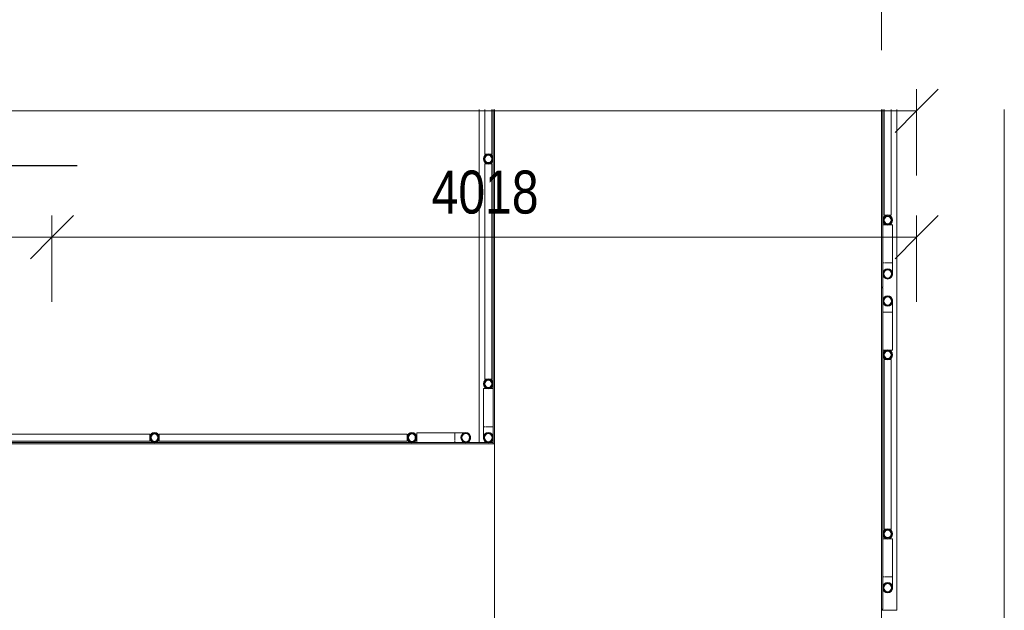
# Model space of a CAD drawing. Header units: millimetres. Extents: x 157133 to 260102, y -21587 to 34582.
# Tile 36 of 65: x 169764 to 174340, y 28990 to 31734. Entities that reach past the tile are written whole.
import ezdxf

# ---------------------------------------------------------------- set-up
doc = ezdxf.new("R2010")
doc.units = ezdxf.units.MM
doc.linetypes.add('Osa', pattern=[2000, 1000, -500, 0, -500])
doc.linetypes.add('Čerchovaná 20mm', pattern=[3000, 2000, -500, 0, -500])
for name, color, linetype, lineweight in [('CA_IMPORTY18', 8, 'Continuous', 9), ('CA_KOTY', 3, 'Continuous', 9), ('CA_KOTY-100', 3, 'Continuous', 9), ('CA_OSY', 5, 'Osa', 9), ('CA_REZY', 1, 'Continuous', 25), ('CA_REZYZNACKY', 1, 'Continuous', 9)]:
    doc.layers.add(name, color=color, linetype=linetype, lineweight=lineweight)
doc.styles.add('Arial_4', font='arial.ttf', dxfattribs={"width": 0.8, "height": 200})
doc.dimstyles.new('HP_Přímá_-_2_mm_Ariel_1-100_1', dxfattribs={"dimscale": 304.8, "dimtxt": 204.05188, "dimasz": 0.656168, "dimexe": 0.328084, "dimexo": 0.0625, "dimgap": 0.164042, "dimtad": 1, "dimdec": 0, "dimzin": 0, "dimdsep": 46, "dimtxsty": 'Arial_4', "dimblk1": 'OBLIQUE', "dimblk2": 'OBLIQUE', "dimsah": 1, "dimcen": 0.09, "dimazin": 0, "dimtfac": 1, "dimtdec": 4, "dimtix": 1, "dimtmove": 0, "dimatfit": 3, "dimfxl": 0.984252, "dimfxlon": 1, "dimtvp": 1, "dimtolj": 1, "dimtzin": 0, "dimarcsym": 2})

# ---------------------------------------------------------------- blocks, each defined once
blk = doc.blocks.new('ocelová kce final - 11542_003_OK-HALA_TaO-2_ET_AciS_2025-05-29_upr_dwg-2597525-PŮDORYS _8_000 _ vestavek V7')
at = {"layer": 'CA_IMPORTY18', "color": 57}
for p, q in [((171900, 31317.6), (171900, 29770)), ((171926, 31317.6), (171926, 31109.4)), ((171958, 31109.4), (171958, 31317.6)), ((171964.2, 29764), (171964.2, 31317.6)), ((171970.2, 29764), (171970.2, 31317.6)), ((173769.8, 31317.6), (173769.8, 30491)), ((173775.8, 31317.6), (173775.8, 30491)), ((173782, 31317.6), (173782, 30825.3)), ((173814, 30825.3), (173814, 31317.6)), ((173840, 31317.6), (173840, 28990)), ((174340, 31317.6), (174340, 27808.2)), ((174340, 27808.2), (174340, 31317.6)), ((171926, 31109.4), (171958, 31109.4)), ((171926, 31064.9), (171926, 30064.5)), ((171926, 31064.9), (171958, 31064.9)), ((171958, 30064.5), (171958, 31064.9)), ((173814, 30825.3), (173782, 30825.3)), ((173775.8, 30780.7), (173775.8, 30604)), ((173775.8, 30780.7), (173798, 30780.7)), ((173798, 30780.7), (173820.2, 30780.7)), ((173820.2, 30604), (173820.2, 30780.7)), ((173775.8, 30604), (173776.1, 30604)), ((173777.2, 30604), (173783.7, 30604)), ((173785.7, 30604), (173798, 30604)), ((173798, 30604), (173810.2, 30604)), ((173809.2, 30604), (173811.1, 30604)), ((173811.2, 30604), (173818.8, 30604)), ((173819.9, 30604), (173820.2, 30604)), ((173769.8, 30491), (173775.8, 30491)), ((173775.8, 30489), (173769.8, 30489)), ((173769.8, 30489), (173769.8, 28995)), ((173770, 30491), (173770, 30489)), ((173775.8, 30489), (173775.8, 28995)), ((173775.8, 30376), (173775.8, 30199.3)), ((173776.1, 30376), (173775.8, 30376)), ((173783.7, 30376), (173777.2, 30376)), ((173783.3, 30376), (173784.9, 30376)), ((173798, 30376), (173785.8, 30376)), ((173810.3, 30376), (173798, 30376)), ((173818.8, 30376), (173811.2, 30376)), ((173820.2, 30376), (173819.9, 30376)), ((173820.2, 30199.3), (173820.2, 30376)), ((173798, 30199.3), (173775.8, 30199.3)), ((173820.2, 30199.3), (173798, 30199.3)), ((173782, 30154.7), (173782, 29367.3)), ((173814, 30154.7), (173782, 30154.7)), ((173814, 29367.3), (173814, 30154.7)), ((171926, 30064.5), (171958, 30064.5)), ((171919.7, 30020), (171919.7, 29843.2)), ((171919.7, 30020), (171942, 30020)), ((171942, 30020), (171964.2, 30020)), ((171964.2, 29843.2), (171964.2, 30020)), ((171919.7, 29843.2), (171920.1, 29843.2)), ((171921.2, 29843.2), (171927.7, 29843.2)), ((171929.7, 29843.2), (171942, 29843.2)), ((171942, 29843.2), (171954.2, 29843.2)), ((171955.1, 29843.2), (171953.2, 29843.2)), ((171955.2, 29843.2), (171962.8, 29843.2)), ((171963.9, 29843.2), (171964.2, 29843.2)), ((170368.3, 29808.2), (169216.4, 29808.2)), ((170368.3, 29808.2), (170368.3, 29776.2)), ((171564.7, 29808.2), (170412.8, 29808.2)), ((170412.8, 29808.2), (170412.8, 29776.2)), ((171564.7, 29808.2), (171564.7, 29776.2)), ((171786, 29814.5), (171609.3, 29814.5)), ((171609.3, 29792.2), (171609.3, 29814.5)), ((171609.3, 29770), (171609.3, 29792.2)), ((171786, 29814.2), (171786, 29814.5)), ((171786, 29805.4), (171786, 29813)), ((171786, 29803.4), (171786, 29805.3)), ((171786, 29792.2), (171786, 29804.5)), ((171786, 29780), (171786, 29792.2)), ((167770, 29770), (171964.2, 29770)), ((167770, 29764), (171964.2, 29764)), ((169216.4, 29776.2), (170368.3, 29776.2)), ((170412.8, 29776.2), (171564.7, 29776.2)), ((171609.3, 29770), (171786, 29770)), ((171786, 29771.5), (171786, 29777.9)), ((171786, 29770), (171786, 29770.3)), ((171964.2, 29764), (171964.2, 29770)), ((171964.2, 29764), (171970.2, 29764)), ((171970, 29764), (171970, 28770)), ((171970, 28770), (171970, 29764)), ((173814, 29367.3), (173782, 29367.3)), ((173775.8, 29322.7), (173775.8, 29146)), ((173775.8, 29322.7), (173798, 29322.7)), ((173798, 29322.7), (173820.2, 29322.7)), ((173820.2, 29146), (173820.2, 29322.7)), ((173775.8, 29146), (173776.1, 29146)), ((173777.2, 29146), (173783.7, 29146)), ((173785.7, 29146), (173798, 29146)), ((173798, 29146), (173810.2, 29146)), ((173809.2, 29146), (173811.1, 29146)), ((173811.2, 29146), (173818.8, 29146)), ((173819.9, 29146), (173820.2, 29146)), ((173769.8, 28995), (173775.8, 28995)), ((173770, 28995), (173770, 28770)), ((173770, 28990), (173840, 28990))]:
    blk.add_line(p, q, dxfattribs=at)
at = {"layer": 'CA_IMPORTY18', "color": 57, "flags": 128}
for points in [[(173775.8, 30553), (173775.8, 30553), (173775.8, 30553.2), (173775.8, 30553.4), (173775.8, 30553.7), (173775.8, 30554), (173775.8, 30554.5), (173775.8, 30555), (173775.8, 30555.6), (173775.8, 30556.3), (173775.8, 30557), (173775.8, 30557.9), (173775.8, 30558.8), (173775.8, 30559.7), (173775.8, 30560.8), (173775.8, 30561.9), (173775.8, 30563.1), (173775.8, 30564.3), (173775.8, 30565.7), (173775.8, 30567), (173775.8, 30568.5), (173775.8, 30570), (173775.8, 30571.5), (173775.8, 30573.1), (173775.8, 30574.8), (173775.8, 30576.4), (173775.8, 30578.2), (173775.8, 30580), (173775.8, 30581.8), (173775.8, 30583.6), (173775.8, 30585.5), (173775.8, 30587.4), (173775.8, 30589.4), (173775.8, 30591.3), (173775.8, 30593.3), (173775.8, 30595.3), (173775.8, 30597.3), (173775.8, 30599.4), (173775.8, 30601.4), (173775.8, 30603.4), (173775.8, 30604)], [(173798, 30572.4), (173797.2, 30572.3), (173796.5, 30572.3), (173795.7, 30572.2), (173794.9, 30572.1), (173794.2, 30572), (173793.4, 30571.8), (173792.7, 30571.6), (173791.9, 30571.4), (173791.2, 30571.1), (173790.5, 30570.8), (173789.8, 30570.5), (173789.1, 30570.2), (173788.4, 30569.8), (173787.7, 30569.4), (173787.1, 30569), (173786.4, 30568.5), (173785.8, 30568), (173785.2, 30567.5), (173784.7, 30567), (173784.1, 30566.5), (173783.6, 30565.9), (173783.1, 30565.3), (173782.6, 30564.7), (173782.1, 30564.1), (173781.7, 30563.5), (173781.3, 30562.8), (173780.9, 30562.1), (173780.6, 30561.4), (173780.3, 30560.7), (173780, 30560), (173779.7, 30559.3), (173779.5, 30558.5), (173779.3, 30557.8), (173779.1, 30557), (173778.9, 30556.3), (173778.8, 30555.5), (173778.7, 30554.8), (173778.7, 30554), (173778.7, 30553.2), (173778.7, 30553)], [(173817.4, 30553), (173817.3, 30553.8), (173817.3, 30554.5), (173817.2, 30555.3), (173817.1, 30556.1), (173817, 30556.8), (173816.8, 30557.6), (173816.6, 30558.3), (173816.4, 30559.1), (173816.1, 30559.8), (173815.8, 30560.5), (173815.5, 30561.2), (173815.2, 30561.9), (173814.8, 30562.6), (173814.4, 30563.3), (173814, 30563.9), (173813.5, 30564.6), (173813, 30565.2), (173812.5, 30565.8), (173812, 30566.3), (173811.5, 30566.9), (173810.9, 30567.4), (173810.3, 30567.9), (173809.7, 30568.4), (173809.1, 30568.9), (173808.5, 30569.3), (173807.8, 30569.7), (173807.1, 30570.1), (173806.4, 30570.4), (173805.7, 30570.7), (173805, 30571), (173804.3, 30571.3), (173803.5, 30571.5), (173802.8, 30571.7), (173802, 30571.9), (173801.3, 30572.1), (173800.5, 30572.2), (173799.8, 30572.3), (173799, 30572.3), (173798.2, 30572.3), (173798, 30572.4)], [(173820.2, 30604), (173820.2, 30602), (173820.2, 30599.9), (173820.2, 30597.9), (173820.2, 30595.9), (173820.2, 30593.9), (173820.2, 30591.9), (173820.2, 30589.9), (173820.2, 30588), (173820.2, 30586), (173820.2, 30584.1), (173820.2, 30582.3), (173820.2, 30580.4), (173820.2, 30578.7), (173820.2, 30576.9), (173820.2, 30575.2), (173820.2, 30573.5), (173820.2, 30571.9), (173820.2, 30570.4), (173820.2, 30568.9), (173820.2, 30567.4), (173820.2, 30566), (173820.2, 30564.7), (173820.2, 30563.4), (173820.2, 30562.2), (173820.2, 30561.1), (173820.2, 30560), (173820.2, 30559), (173820.2, 30558.1), (173820.2, 30557.2), (173820.2, 30556.5), (173820.2, 30555.8), (173820.2, 30555.1), (173820.2, 30554.6), (173820.2, 30554.1), (173820.2, 30553.7), (173820.2, 30553.4), (173820.2, 30553.2), (173820.2, 30553.1), (173820.2, 30553), (173820.2, 30553)], [(173798, 30530.8), (173797.1, 30530.8), (173796.2, 30530.8), (173795.3, 30530.9), (173794.5, 30531), (173793.6, 30531.2), (173792.7, 30531.4), (173791.9, 30531.6), (173791, 30531.9), (173790.2, 30532.2), (173789.3, 30532.5), (173788.5, 30532.9), (173787.7, 30533.3), (173786.9, 30533.7), (173786.2, 30534.1), (173785.4, 30534.6), (173784.7, 30535.2), (173784, 30535.7), (173783.3, 30536.3), (173782.7, 30536.9), (173782, 30537.5), (173781.4, 30538.1), (173780.9, 30538.8), (173780.3, 30539.5), (173779.8, 30540.2), (173779.3, 30541), (173778.8, 30541.7), (173778.4, 30542.5), (173778, 30543.3), (173777.6, 30544.1), (173777.3, 30544.9), (173777, 30545.8), (173776.7, 30546.6), (173776.4, 30547.5), (173776.2, 30548.3), (173776.1, 30549.2), (173775.9, 30550.1), (173775.8, 30551), (173775.8, 30551.9), (173775.8, 30552.8), (173775.8, 30553)], [(173820.2, 30553), (173820.2, 30552.1), (173820.2, 30551.2), (173820.1, 30550.3), (173820, 30549.5), (173819.8, 30548.6), (173819.6, 30547.7), (173819.4, 30546.9), (173819.1, 30546), (173818.8, 30545.2), (173818.5, 30544.3), (173818.1, 30543.5), (173817.7, 30542.7), (173817.3, 30541.9), (173816.9, 30541.2), (173816.4, 30540.4), (173815.8, 30539.7), (173815.3, 30539), (173814.7, 30538.3), (173814.1, 30537.7), (173813.5, 30537), (173812.9, 30536.4), (173812.2, 30535.9), (173811.5, 30535.3), (173810.8, 30534.8), (173810, 30534.3), (173809.3, 30533.8), (173808.5, 30533.4), (173807.7, 30533), (173806.9, 30532.6), (173806.1, 30532.3), (173805.2, 30532), (173804.4, 30531.7), (173803.5, 30531.4), (173802.7, 30531.2), (173801.8, 30531.1), (173800.9, 30530.9), (173800, 30530.8), (173799.1, 30530.8), (173798.2, 30530.8), (173798, 30530.8)], [(173775.8, 30427), (173775.8, 30427.9), (173775.8, 30428.8), (173775.9, 30429.7), (173776, 30430.5), (173776.2, 30431.4), (173776.4, 30432.3), (173776.6, 30433.1), (173776.9, 30434), (173777.2, 30434.8), (173777.5, 30435.7), (173777.9, 30436.5), (173778.3, 30437.3), (173778.7, 30438.1), (173779.1, 30438.8), (173779.6, 30439.6), (173780.2, 30440.3), (173780.7, 30441), (173781.3, 30441.7), (173781.9, 30442.3), (173782.5, 30443), (173783.1, 30443.6), (173783.8, 30444.1), (173784.5, 30444.7), (173785.2, 30445.2), (173786, 30445.7), (173786.7, 30446.2), (173787.5, 30446.6), (173788.3, 30447), (173789.1, 30447.4), (173789.9, 30447.7), (173790.8, 30448), (173791.6, 30448.3), (173792.5, 30448.6), (173793.3, 30448.8), (173794.2, 30448.9), (173795.1, 30449.1), (173796, 30449.2), (173796.9, 30449.2), (173797.8, 30449.2), (173798, 30449.3)], [(173798, 30449.3), (173798.9, 30449.2), (173799.8, 30449.2), (173800.7, 30449.1), (173801.5, 30449), (173802.4, 30448.8), (173803.3, 30448.6), (173804.1, 30448.4), (173805, 30448.1), (173805.8, 30447.8), (173806.7, 30447.5), (173807.5, 30447.1), (173808.3, 30446.7), (173809.1, 30446.3), (173809.8, 30445.9), (173810.6, 30445.4), (173811.3, 30444.8), (173812, 30444.3), (173812.7, 30443.7), (173813.3, 30443.1), (173814, 30442.5), (173814.6, 30441.9), (173815.1, 30441.2), (173815.7, 30440.5), (173816.2, 30439.8), (173816.7, 30439), (173817.2, 30438.3), (173817.6, 30437.5), (173818, 30436.7), (173818.4, 30435.9), (173818.7, 30435.1), (173819, 30434.2), (173819.3, 30433.4), (173819.6, 30432.5), (173819.8, 30431.7), (173819.9, 30430.8), (173820.1, 30429.9), (173820.2, 30429), (173820.2, 30428.1), (173820.2, 30427.2), (173820.2, 30427)], [(173775.8, 30376), (173775.8, 30378), (173775.8, 30380.1), (173775.8, 30382.1), (173775.8, 30384.1), (173775.8, 30386.1), (173775.8, 30388.1), (173775.8, 30390.1), (173775.8, 30392), (173775.8, 30394), (173775.8, 30395.9), (173775.8, 30397.7), (173775.8, 30399.6), (173775.8, 30401.3), (173775.8, 30403.1), (173775.8, 30404.8), (173775.8, 30406.5), (173775.8, 30408.1), (173775.8, 30409.6), (173775.8, 30411.1), (173775.8, 30412.6), (173775.8, 30414), (173775.8, 30415.3), (173775.8, 30416.6), (173775.8, 30417.8), (173775.8, 30418.9), (173775.8, 30420), (173775.8, 30421), (173775.8, 30421.9), (173775.8, 30422.8), (173775.8, 30423.5), (173775.8, 30424.2), (173775.8, 30424.9), (173775.8, 30425.4), (173775.8, 30425.9), (173775.8, 30426.3), (173775.8, 30426.6), (173775.8, 30426.8), (173775.8, 30426.9), (173775.8, 30427), (173775.8, 30427)], [(173778.7, 30427), (173778.7, 30426.2), (173778.7, 30425.5), (173778.8, 30424.7), (173778.9, 30423.9), (173779, 30423.2), (173779.2, 30422.4), (173779.4, 30421.7), (173779.6, 30420.9), (173779.9, 30420.2), (173780.2, 30419.5), (173780.5, 30418.8), (173780.8, 30418.1), (173781.2, 30417.4), (173781.6, 30416.7), (173782, 30416.1), (173782.5, 30415.4), (173783, 30414.8), (173783.5, 30414.2), (173784, 30413.7), (173784.5, 30413.1), (173785.1, 30412.6), (173785.7, 30412.1), (173786.3, 30411.6), (173786.9, 30411.1), (173787.5, 30410.7), (173788.2, 30410.3), (173788.9, 30409.9), (173789.6, 30409.6), (173790.3, 30409.3), (173791, 30409), (173791.7, 30408.7), (173792.5, 30408.5), (173793.2, 30408.3), (173794, 30408.1), (173794.7, 30407.9), (173795.5, 30407.8), (173796.2, 30407.7), (173797, 30407.7), (173797.8, 30407.7), (173798, 30407.7)], [(173798, 30407.7), (173798.8, 30407.7), (173799.5, 30407.7), (173800.3, 30407.8), (173801.1, 30407.9), (173801.8, 30408), (173802.6, 30408.2), (173803.3, 30408.4), (173804.1, 30408.6), (173804.8, 30408.9), (173805.5, 30409.2), (173806.2, 30409.5), (173806.9, 30409.8), (173807.6, 30410.2), (173808.3, 30410.6), (173808.9, 30411), (173809.6, 30411.5), (173810.2, 30412), (173810.8, 30412.5), (173811.3, 30413), (173811.9, 30413.5), (173812.4, 30414.1), (173812.9, 30414.7), (173813.4, 30415.3), (173813.9, 30415.9), (173814.3, 30416.5), (173814.7, 30417.2), (173815.1, 30417.9), (173815.4, 30418.6), (173815.7, 30419.3), (173816, 30420), (173816.3, 30420.7), (173816.5, 30421.5), (173816.7, 30422.2), (173816.9, 30423), (173817.1, 30423.7), (173817.2, 30424.5), (173817.3, 30425.2), (173817.3, 30426), (173817.3, 30426.8), (173817.4, 30427)], [(173820.2, 30427), (173820.2, 30427), (173820.2, 30426.8), (173820.2, 30426.6), (173820.2, 30426.3), (173820.2, 30426), (173820.2, 30425.5), (173820.2, 30425), (173820.2, 30424.4), (173820.2, 30423.7), (173820.2, 30423), (173820.2, 30422.1), (173820.2, 30421.2), (173820.2, 30420.3), (173820.2, 30419.2), (173820.2, 30418.1), (173820.2, 30416.9), (173820.2, 30415.7), (173820.2, 30414.3), (173820.2, 30413), (173820.2, 30411.5), (173820.2, 30410), (173820.2, 30408.5), (173820.2, 30406.9), (173820.2, 30405.2), (173820.2, 30403.6), (173820.2, 30401.8), (173820.2, 30400), (173820.2, 30398.2), (173820.2, 30396.4), (173820.2, 30394.5), (173820.2, 30392.6), (173820.2, 30390.6), (173820.2, 30388.7), (173820.2, 30386.7), (173820.2, 30384.7), (173820.2, 30382.7), (173820.2, 30380.6), (173820.2, 30378.6), (173820.2, 30376.6), (173820.2, 30376)], [(171919.7, 29792.2), (171919.7, 29792.3), (171919.7, 29792.4), (171919.7, 29792.6), (171919.7, 29792.9), (171919.7, 29793.3), (171919.7, 29793.7), (171919.7, 29794.2), (171919.7, 29794.8), (171919.7, 29795.5), (171919.7, 29796.3), (171919.7, 29797.1), (171919.7, 29798), (171919.7, 29799), (171919.7, 29800), (171919.7, 29801.2), (171919.7, 29802.3), (171919.7, 29803.6), (171919.7, 29804.9), (171919.7, 29806.3), (171919.7, 29807.7), (171919.7, 29809.2), (171919.7, 29810.8), (171919.7, 29812.4), (171919.7, 29814), (171919.7, 29815.7), (171919.7, 29817.4), (171919.7, 29819.2), (171919.7, 29821), (171919.7, 29822.9), (171919.7, 29824.8), (171919.7, 29826.7), (171919.7, 29828.6), (171919.7, 29830.6), (171919.7, 29832.6), (171919.7, 29834.6), (171919.7, 29836.6), (171919.7, 29838.6), (171919.7, 29840.7), (171919.7, 29842.7), (171919.7, 29843.2)], [(171964.2, 29843.2), (171964.2, 29841.2), (171964.2, 29839.2), (171964.2, 29837.1), (171964.2, 29835.1), (171964.2, 29833.1), (171964.2, 29831.1), (171964.2, 29829.2), (171964.2, 29827.2), (171964.2, 29825.3), (171964.2, 29823.4), (171964.2, 29821.5), (171964.2, 29819.7), (171964.2, 29817.9), (171964.2, 29816.2), (171964.2, 29814.5), (171964.2, 29812.8), (171964.2, 29811.2), (171964.2, 29809.6), (171964.2, 29808.1), (171964.2, 29806.7), (171964.2, 29805.3), (171964.2, 29803.9), (171964.2, 29802.7), (171964.2, 29801.5), (171964.2, 29800.3), (171964.2, 29799.3), (171964.2, 29798.3), (171964.2, 29797.3), (171964.2, 29796.5), (171964.2, 29795.7), (171964.2, 29795), (171964.2, 29794.4), (171964.2, 29793.8), (171964.2, 29793.4), (171964.2, 29793), (171964.2, 29792.7), (171964.2, 29792.5), (171964.2, 29792.3), (171964.2, 29792.3), (171964.2, 29792.2)], [(171786, 29814.5), (171788, 29814.5), (171790.1, 29814.5), (171792.1, 29814.5), (171794.1, 29814.5), (171796.1, 29814.5), (171798.1, 29814.5), (171800.1, 29814.5), (171802, 29814.5), (171804, 29814.5), (171805.9, 29814.5), (171807.7, 29814.5), (171809.6, 29814.5), (171811.3, 29814.5), (171813.1, 29814.5), (171814.8, 29814.5), (171816.5, 29814.5), (171818.1, 29814.5), (171819.6, 29814.5), (171821.1, 29814.5), (171822.6, 29814.5), (171824, 29814.5), (171825.3, 29814.5), (171826.6, 29814.5), (171827.8, 29814.5), (171828.9, 29814.5), (171830, 29814.5), (171831, 29814.5), (171831.9, 29814.5), (171832.8, 29814.5), (171833.5, 29814.5), (171834.2, 29814.5), (171834.9, 29814.5), (171835.4, 29814.5), (171835.9, 29814.5), (171836.3, 29814.5), (171836.6, 29814.5), (171836.8, 29814.5), (171836.9, 29814.5), (171837, 29814.5), (171837, 29814.5)], [(171837, 29811.6), (171836.2, 29811.6), (171835.5, 29811.5), (171834.7, 29811.5), (171833.9, 29811.4), (171833.2, 29811.2), (171832.4, 29811), (171831.7, 29810.8), (171830.9, 29810.6), (171830.2, 29810.4), (171829.5, 29810.1), (171828.8, 29809.8), (171828.1, 29809.4), (171827.4, 29809), (171826.7, 29808.6), (171826.1, 29808.2), (171825.4, 29807.8), (171824.8, 29807.3), (171824.2, 29806.8), (171823.7, 29806.3), (171823.1, 29805.7), (171822.6, 29805.2), (171822.1, 29804.6), (171821.6, 29804), (171821.1, 29803.3), (171820.7, 29802.7), (171820.3, 29802), (171819.9, 29801.4), (171819.6, 29800.7), (171819.3, 29800), (171819, 29799.3), (171818.7, 29798.5), (171818.5, 29797.8), (171818.3, 29797.1), (171818.1, 29796.3), (171817.9, 29795.5), (171817.8, 29794.8), (171817.7, 29794), (171817.7, 29793.2), (171817.7, 29792.5), (171817.7, 29792.2)], [(171817.7, 29792.2), (171817.7, 29791.5), (171817.7, 29790.7), (171817.8, 29789.9), (171817.9, 29789.2), (171818, 29788.4), (171818.2, 29787.7), (171818.4, 29786.9), (171818.6, 29786.2), (171818.9, 29785.4), (171819.2, 29784.7), (171819.5, 29784), (171819.8, 29783.3), (171820.2, 29782.6), (171820.6, 29782), (171821, 29781.3), (171821.5, 29780.7), (171822, 29780.1), (171822.5, 29779.5), (171823, 29778.9), (171823.5, 29778.4), (171824.1, 29777.8), (171824.7, 29777.3), (171825.3, 29776.9), (171825.9, 29776.4), (171826.5, 29776), (171827.2, 29775.6), (171827.9, 29775.2), (171828.6, 29774.8), (171829.3, 29774.5), (171830, 29774.2), (171830.7, 29773.9), (171831.5, 29773.7), (171832.2, 29773.5), (171833, 29773.3), (171833.7, 29773.2), (171834.5, 29773.1), (171835.2, 29773), (171836, 29772.9), (171836.8, 29772.9), (171837, 29772.9)], [(171837, 29814.5), (171837.9, 29814.5), (171838.8, 29814.4), (171839.7, 29814.3), (171840.5, 29814.2), (171841.4, 29814.1), (171842.3, 29813.9), (171843.1, 29813.6), (171844, 29813.4), (171844.8, 29813.1), (171845.7, 29812.7), (171846.5, 29812.4), (171847.3, 29812), (171848.1, 29811.6), (171848.8, 29811.1), (171849.6, 29810.6), (171850.3, 29810.1), (171851, 29809.6), (171851.7, 29809), (171852.3, 29808.4), (171853, 29807.8), (171853.6, 29807.1), (171854.1, 29806.4), (171854.7, 29805.7), (171855.2, 29805), (171855.7, 29804.3), (171856.2, 29803.5), (171856.6, 29802.7), (171857, 29801.9), (171857.4, 29801.1), (171857.7, 29800.3), (171858, 29799.5), (171858.3, 29798.6), (171858.6, 29797.8), (171858.8, 29796.9), (171858.9, 29796), (171859.1, 29795.2), (171859.2, 29794.3), (171859.2, 29793.4), (171859.2, 29792.5), (171859.2, 29792.2)], [(171859.2, 29792.2), (171859.2, 29791.4), (171859.2, 29790.5), (171859.1, 29789.6), (171859, 29788.7), (171858.8, 29787.8), (171858.6, 29787), (171858.4, 29786.1), (171858.1, 29785.3), (171857.8, 29784.4), (171857.5, 29783.6), (171857.1, 29782.8), (171856.7, 29782), (171856.3, 29781.2), (171855.9, 29780.4), (171855.4, 29779.7), (171854.8, 29779), (171854.3, 29778.3), (171853.7, 29777.6), (171853.1, 29776.9), (171852.5, 29776.3), (171851.9, 29775.7), (171851.2, 29775.1), (171850.5, 29774.5), (171849.8, 29774), (171849, 29773.5), (171848.3, 29773.1), (171847.5, 29772.6), (171846.7, 29772.2), (171845.9, 29771.9), (171845.1, 29771.5), (171844.2, 29771.2), (171843.4, 29770.9), (171842.5, 29770.7), (171841.7, 29770.5), (171840.8, 29770.3), (171839.9, 29770.2), (171839, 29770.1), (171838.1, 29770), (171837.2, 29770), (171837, 29770)], [(171942, 29770), (171941.1, 29770), (171940.2, 29770.1), (171939.3, 29770.2), (171938.5, 29770.3), (171937.6, 29770.4), (171936.7, 29770.6), (171935.9, 29770.9), (171935, 29771.1), (171934.2, 29771.4), (171933.3, 29771.8), (171932.5, 29772.1), (171931.7, 29772.5), (171930.9, 29772.9), (171930.2, 29773.4), (171929.4, 29773.9), (171928.7, 29774.4), (171928, 29774.9), (171927.3, 29775.5), (171926.7, 29776.1), (171926, 29776.7), (171925.4, 29777.4), (171924.9, 29778.1), (171924.3, 29778.8), (171923.8, 29779.5), (171923.3, 29780.2), (171922.8, 29781), (171922.4, 29781.8), (171922, 29782.6), (171921.6, 29783.4), (171921.3, 29784.2), (171921, 29785), (171920.7, 29785.9), (171920.4, 29786.7), (171920.2, 29787.6), (171920.1, 29788.5), (171919.9, 29789.3), (171919.8, 29790.2), (171919.8, 29791.1), (171919.8, 29792), (171919.7, 29792.2)], [(171942, 29811.6), (171941.2, 29811.6), (171940.5, 29811.5), (171939.7, 29811.5), (171938.9, 29811.4), (171938.2, 29811.2), (171937.4, 29811), (171936.7, 29810.8), (171935.9, 29810.6), (171935.2, 29810.4), (171934.5, 29810.1), (171933.8, 29809.8), (171933.1, 29809.4), (171932.4, 29809), (171931.7, 29808.6), (171931.1, 29808.2), (171930.4, 29807.8), (171929.8, 29807.3), (171929.2, 29806.8), (171928.7, 29806.3), (171928.1, 29805.7), (171927.6, 29805.2), (171927.1, 29804.6), (171926.6, 29804), (171926.1, 29803.3), (171925.7, 29802.7), (171925.3, 29802), (171924.9, 29801.4), (171924.6, 29800.7), (171924.3, 29800), (171924, 29799.3), (171923.7, 29798.5), (171923.5, 29797.8), (171923.3, 29797.1), (171923.1, 29796.3), (171922.9, 29795.5), (171922.8, 29794.8), (171922.7, 29794), (171922.7, 29793.2), (171922.7, 29792.5), (171922.7, 29792.2)], [(171961.4, 29792.2), (171961.3, 29793), (171961.3, 29793.8), (171961.2, 29794.6), (171961.1, 29795.3), (171961, 29796.1), (171960.8, 29796.8), (171960.6, 29797.6), (171960.4, 29798.3), (171960.1, 29799.1), (171959.8, 29799.8), (171959.5, 29800.5), (171959.2, 29801.2), (171958.8, 29801.9), (171958.4, 29802.5), (171958, 29803.2), (171957.5, 29803.8), (171957, 29804.4), (171956.5, 29805), (171956, 29805.6), (171955.5, 29806.1), (171954.9, 29806.7), (171954.3, 29807.2), (171953.7, 29807.6), (171953.1, 29808.1), (171952.5, 29808.5), (171951.8, 29808.9), (171951.1, 29809.3), (171950.4, 29809.7), (171949.7, 29810), (171949, 29810.3), (171948.3, 29810.6), (171947.5, 29810.8), (171946.8, 29811), (171946, 29811.2), (171945.3, 29811.3), (171944.5, 29811.4), (171943.8, 29811.5), (171943, 29811.6), (171942.2, 29811.6), (171942, 29811.6)], [(171964.2, 29792.2), (171964.2, 29791.4), (171964.2, 29790.5), (171964.1, 29789.6), (171964, 29788.7), (171963.8, 29787.8), (171963.6, 29787), (171963.4, 29786.1), (171963.1, 29785.3), (171962.8, 29784.4), (171962.5, 29783.6), (171962.1, 29782.8), (171961.7, 29782), (171961.3, 29781.2), (171960.9, 29780.4), (171960.4, 29779.7), (171959.8, 29779), (171959.3, 29778.3), (171958.7, 29777.6), (171958.1, 29776.9), (171957.5, 29776.3), (171956.9, 29775.7), (171956.2, 29775.1), (171955.5, 29774.5), (171954.8, 29774), (171954, 29773.5), (171953.3, 29773.1), (171952.5, 29772.6), (171951.7, 29772.2), (171950.9, 29771.9), (171950.1, 29771.5), (171949.2, 29771.2), (171948.4, 29770.9), (171947.5, 29770.7), (171946.7, 29770.5), (171945.8, 29770.3), (171944.9, 29770.2), (171944, 29770.1), (171943.1, 29770), (171942.2, 29770), (171942, 29770)], [(171837, 29770), (171837, 29770), (171836.8, 29770), (171836.6, 29770), (171836.3, 29770), (171836, 29770), (171835.5, 29770), (171835, 29770), (171834.4, 29770), (171833.7, 29770), (171833, 29770), (171832.1, 29770), (171831.2, 29770), (171830.3, 29770), (171829.2, 29770), (171828.1, 29770), (171826.9, 29770), (171825.7, 29770), (171824.3, 29770), (171823, 29770), (171821.5, 29770), (171820, 29770), (171818.5, 29770), (171816.9, 29770), (171815.2, 29770), (171813.6, 29770), (171811.8, 29770), (171810, 29770), (171808.2, 29770), (171806.4, 29770), (171804.5, 29770), (171802.6, 29770), (171800.6, 29770), (171798.7, 29770), (171796.7, 29770), (171794.7, 29770), (171792.7, 29770), (171790.6, 29770), (171788.6, 29770), (171786.6, 29770), (171786, 29770)], [(173775.8, 29095), (173775.8, 29095), (173775.8, 29095.2), (173775.8, 29095.4), (173775.8, 29095.7), (173775.8, 29096), (173775.8, 29096.5), (173775.8, 29097), (173775.8, 29097.6), (173775.8, 29098.3), (173775.8, 29099), (173775.8, 29099.9), (173775.8, 29100.8), (173775.8, 29101.7), (173775.8, 29102.8), (173775.8, 29103.9), (173775.8, 29105.1), (173775.8, 29106.3), (173775.8, 29107.7), (173775.8, 29109), (173775.8, 29110.5), (173775.8, 29112), (173775.8, 29113.5), (173775.8, 29115.1), (173775.8, 29116.8), (173775.8, 29118.4), (173775.8, 29120.2), (173775.8, 29122), (173775.8, 29123.8), (173775.8, 29125.6), (173775.8, 29127.5), (173775.8, 29129.4), (173775.8, 29131.4), (173775.8, 29133.3), (173775.8, 29135.3), (173775.8, 29137.3), (173775.8, 29139.3), (173775.8, 29141.4), (173775.8, 29143.4), (173775.8, 29145.4), (173775.8, 29146)], [(173798, 29114.4), (173797.2, 29114.3), (173796.5, 29114.3), (173795.7, 29114.2), (173794.9, 29114.1), (173794.2, 29114), (173793.4, 29113.8), (173792.7, 29113.6), (173791.9, 29113.4), (173791.2, 29113.1), (173790.5, 29112.8), (173789.8, 29112.5), (173789.1, 29112.2), (173788.4, 29111.8), (173787.7, 29111.4), (173787.1, 29111), (173786.4, 29110.5), (173785.8, 29110), (173785.2, 29109.5), (173784.7, 29109), (173784.1, 29108.5), (173783.6, 29107.9), (173783.1, 29107.3), (173782.6, 29106.7), (173782.1, 29106.1), (173781.7, 29105.5), (173781.3, 29104.8), (173780.9, 29104.1), (173780.6, 29103.4), (173780.3, 29102.7), (173780, 29102), (173779.7, 29101.3), (173779.5, 29100.5), (173779.3, 29099.8), (173779.1, 29099), (173778.9, 29098.3), (173778.8, 29097.5), (173778.7, 29096.8), (173778.7, 29096), (173778.7, 29095.2), (173778.7, 29095)], [(173817.4, 29095), (173817.3, 29095.8), (173817.3, 29096.5), (173817.2, 29097.3), (173817.1, 29098.1), (173817, 29098.8), (173816.8, 29099.6), (173816.6, 29100.3), (173816.4, 29101.1), (173816.1, 29101.8), (173815.8, 29102.5), (173815.5, 29103.2), (173815.2, 29103.9), (173814.8, 29104.6), (173814.4, 29105.3), (173814, 29105.9), (173813.5, 29106.6), (173813, 29107.2), (173812.5, 29107.8), (173812, 29108.3), (173811.5, 29108.9), (173810.9, 29109.4), (173810.3, 29109.9), (173809.7, 29110.4), (173809.1, 29110.9), (173808.5, 29111.3), (173807.8, 29111.7), (173807.1, 29112.1), (173806.4, 29112.4), (173805.7, 29112.7), (173805, 29113), (173804.3, 29113.3), (173803.5, 29113.5), (173802.8, 29113.7), (173802, 29113.9), (173801.3, 29114.1), (173800.5, 29114.2), (173799.8, 29114.3), (173799, 29114.3), (173798.2, 29114.3), (173798, 29114.4)], [(173820.2, 29146), (173820.2, 29144), (173820.2, 29141.9), (173820.2, 29139.9), (173820.2, 29137.9), (173820.2, 29135.9), (173820.2, 29133.9), (173820.2, 29131.9), (173820.2, 29130), (173820.2, 29128), (173820.2, 29126.1), (173820.2, 29124.3), (173820.2, 29122.4), (173820.2, 29120.7), (173820.2, 29118.9), (173820.2, 29117.2), (173820.2, 29115.5), (173820.2, 29113.9), (173820.2, 29112.4), (173820.2, 29110.9), (173820.2, 29109.4), (173820.2, 29108), (173820.2, 29106.7), (173820.2, 29105.4), (173820.2, 29104.2), (173820.2, 29103.1), (173820.2, 29102), (173820.2, 29101), (173820.2, 29100.1), (173820.2, 29099.2), (173820.2, 29098.5), (173820.2, 29097.8), (173820.2, 29097.1), (173820.2, 29096.6), (173820.2, 29096.1), (173820.2, 29095.7), (173820.2, 29095.4), (173820.2, 29095.2), (173820.2, 29095.1), (173820.2, 29095), (173820.2, 29095)], [(173798, 29072.8), (173797.1, 29072.8), (173796.2, 29072.8), (173795.3, 29072.9), (173794.5, 29073), (173793.6, 29073.2), (173792.7, 29073.4), (173791.9, 29073.6), (173791, 29073.9), (173790.2, 29074.2), (173789.3, 29074.5), (173788.5, 29074.9), (173787.7, 29075.3), (173786.9, 29075.7), (173786.2, 29076.1), (173785.4, 29076.6), (173784.7, 29077.2), (173784, 29077.7), (173783.3, 29078.3), (173782.7, 29078.9), (173782, 29079.5), (173781.4, 29080.1), (173780.9, 29080.8), (173780.3, 29081.5), (173779.8, 29082.2), (173779.3, 29083), (173778.8, 29083.7), (173778.4, 29084.5), (173778, 29085.3), (173777.6, 29086.1), (173777.3, 29086.9), (173777, 29087.8), (173776.7, 29088.6), (173776.4, 29089.5), (173776.2, 29090.3), (173776.1, 29091.2), (173775.9, 29092.1), (173775.8, 29093), (173775.8, 29093.9), (173775.8, 29094.8), (173775.8, 29095)], [(173820.2, 29095), (173820.2, 29094.1), (173820.2, 29093.2), (173820.1, 29092.3), (173820, 29091.5), (173819.8, 29090.6), (173819.6, 29089.7), (173819.4, 29088.9), (173819.1, 29088), (173818.8, 29087.2), (173818.5, 29086.3), (173818.1, 29085.5), (173817.7, 29084.7), (173817.3, 29083.9), (173816.9, 29083.2), (173816.4, 29082.4), (173815.8, 29081.7), (173815.3, 29081), (173814.7, 29080.3), (173814.1, 29079.7), (173813.5, 29079), (173812.9, 29078.4), (173812.2, 29077.9), (173811.5, 29077.3), (173810.8, 29076.8), (173810, 29076.3), (173809.3, 29075.8), (173808.5, 29075.4), (173807.7, 29075), (173806.9, 29074.6), (173806.1, 29074.3), (173805.2, 29074), (173804.4, 29073.7), (173803.5, 29073.4), (173802.7, 29073.2), (173801.8, 29073.1), (173800.9, 29072.9), (173800, 29072.8), (173799.1, 29072.8), (173798.2, 29072.8), (173798, 29072.8)]]:
    blk.add_lwpolyline(points, dxfattribs=at)
at = {"layer": 'CA_IMPORTY18', "color": 57}
for centre, radius, start, end in [((173798, 30553), 22.2, 90, 270), ((173798, 30553), 19.4, 90, 270), ((173798, 30553), 22.3, 270, 90), ((173798, 30553), 19.3, 270, 90), ((173798, 30427), 22.2, 90, 270), ((173798, 30427), 19.4, 90, 270), ((173798, 30427), 22.3, 270, 90), ((173798, 30427), 19.3, 270, 90), ((171837, 29792.2), 22.3, 0, 180), ((171837, 29792.2), 22.2, 180, 360), ((171837, 29792.2), 19.4, 0, 180), ((171837, 29792.2), 19.3, 180, 360), ((171942, 29792.2), 22.2, 90, 270), ((171942, 29792.2), 19.3, 90, 270), ((171942, 29792.2), 22.3, 270, 90), ((171942, 29792.2), 19.4, 270, 90), ((173798, 29095), 22.2, 90, 270), ((173798, 29095), 19.4, 90, 270), ((173798, 29095), 22.3, 270, 90), ((173798, 29095), 19.3, 270, 90)]:
    blk.add_arc(centre, radius, start, end, dxfattribs=at)
at = {"layer": 'CA_REZY'}
for centre, radius, start, end in [((171942, 31087.2), 22.2, 90, 270), ((171942, 31087.2), 17.2, 90, 270), ((171942, 31087.2), 22.2, 270, 90), ((171942, 31087.2), 17.2, 270, 90), ((173798, 30803), 22.2, 90, 270), ((173798, 30803), 17.2, 90, 270), ((173798, 30803), 22.2, 270, 90), ((173798, 30803), 17.2, 270, 90), ((173798, 30553), 22.2, 90, 270), ((173798, 30553), 19.4, 90, 270), ((173798, 30553), 22.2, 270, 90), ((173798, 30553), 19.3, 270, 90), ((173798, 30427), 22.2, 90, 270), ((173798, 30427), 19.4, 90, 270), ((173798, 30427), 22.2, 270, 90), ((173798, 30427), 19.3, 270, 90), ((173798, 30177), 22.2, 90, 270), ((173798, 30177), 17.2, 90, 270), ((173798, 30177), 22.2, 270, 90), ((173798, 30177), 17.2, 270, 90), ((171942, 30042.2), 22.2, 90, 270), ((171942, 30042.2), 22.2, 270, 90), ((171942, 30042.2), 17.2, 90, 270), ((171942, 30042.2), 17.2, 270, 90), ((170390.6, 29792.2), 22.2, 0, 180), ((170390.6, 29792.2), 22.2, 180, 0), ((170390.6, 29792.2), 17.2, 0, 180), ((170390.6, 29792.2), 17.2, 180, 0), ((171587, 29792.2), 22.2, 0, 180), ((171587, 29792.2), 22.2, 180, 0), ((171587, 29792.2), 17.2, 0, 180), ((171587, 29792.2), 17.2, 180, 0), ((171837, 29792.2), 22.2, 0, 180), ((171837, 29792.2), 22.2, 180, 0), ((171837, 29792.2), 19.4, 0, 180), ((171837, 29792.2), 19.3, 180, 0), ((171942, 29792.2), 22.2, 90, 270), ((171942, 29792.2), 19.4, 90, 270), ((171942, 29792.2), 22.2, 270, 90), ((171942, 29792.2), 19.3, 270, 90), ((173798, 29345), 22.2, 90, 270), ((173798, 29345), 17.2, 90, 270), ((173798, 29345), 22.2, 270, 90), ((173798, 29345), 17.2, 270, 90), ((173798, 29095), 22.2, 90, 270), ((173798, 29095), 19.4, 90, 270), ((173798, 29095), 22.2, 270, 90), ((173798, 29095), 19.3, 270, 90)]:
    blk.add_arc(centre, radius, start, end, dxfattribs=at)
blk = doc.blocks.new('ocelová kce final - ocelová kce final-2597615-PŮDORYS _8_000 _ vestavek V7')
blk.add_blockref('ocelová kce final - 11542_003_OK-HALA_TaO-2_ET_AciS_2025-05-29_upr_dwg-2597525-PŮDORYS _8_000 _ vestavek V7', (0, 0))
blk = doc.blocks.new('Řez - HP_rez-422275-PŮDORYS _8_000 _ vestavek V7')
at = {"layer": 'CA_REZYZNACKY', "lineweight": 100}
blk.add_line((-12, 0), (0, 0), dxfattribs=at)
at = {"layer": 'CA_REZYZNACKY', "lineweight": 25}
for p, q in [((-6, 0), (-8.155, -2.155)), ((-6, 0), (-3.845, -2.155)), ((-6, -7.821), (-6, 0))]:
    blk.add_line(p, q, dxfattribs=at)
blk = doc.blocks.new('DIMBLOCK49-PŮDORYS _8_000 _ vestavek V7')
at = {"layer": 'CA_KOTY-100'}
for p, q in [((161607.5, 30723.7), (161707.5, 30823.7)), ((161607.5, 30723.7), (161607.5, 30823.7)), ((169914, 30723.7), (170014, 30823.7)), ((169914, 30723.7), (169914, 30823.7)), ((161607.5, 30723.7), (161507.5, 30623.7)), ((161607.5, 30723.7), (169914, 30723.7)), ((161607.5, 30723.7), (161607.5, 30423.7)), ((169914, 30723.7), (169814, 30623.7)), ((169914, 30723.7), (169914, 30423.7))]:
    blk.add_line(p, q, dxfattribs=at)
at = {"layer": 'CA_KOTY-100', "color": 0, "insert": (165515.9, 31033.4), "char_height": 200, "width": 587.669, "attachment_point": 1, "line_spacing_factor": 0.941778, "style": 'Arial_4'}
blk.add_mtext('8307', dxfattribs=at)
blk = doc.blocks.new('_Oblique')
at = {"color": 0, "linetype": 'ByBlock', "lineweight": -2}
blk.add_line((-0.5, -0.5), (0.5, 0.5), dxfattribs=at)
blk = doc.blocks.new('DIMBLOCK50-PŮDORYS _8_000 _ vestavek V7')
at = {"layer": 'CA_KOTY-100'}
for p, q in [((169914, 30723.7), (170014, 30823.7)), ((169914, 30723.7), (169914, 30823.7)), ((173932.5, 30723.7), (174032.5, 30823.7)), ((173932.5, 30723.7), (173932.5, 30823.7)), ((169914, 30723.7), (169814, 30623.7)), ((169914, 30723.7), (173932.5, 30723.7)), ((169914, 30723.7), (169914, 30423.7)), ((173932.5, 30723.7), (173832.5, 30623.7)), ((173932.5, 30723.7), (173932.5, 30423.7))]:
    blk.add_line(p, q, dxfattribs=at)
at = {"layer": 'CA_KOTY-100', "color": 0, "insert": (171678.4, 31033.4), "char_height": 200, "width": 587.669, "attachment_point": 1, "line_spacing_factor": 0.941778, "style": 'Arial_4'}
blk.add_mtext('4018', dxfattribs=at)
blk = doc.blocks.new('DIMBLOCK51-PŮDORYS _8_000 _ vestavek V7')
at = {"layer": 'CA_KOTY-100'}
for p, q in [((161607.5, 31310.8), (161707.5, 31410.8)), ((161607.5, 31310.8), (161607.5, 31410.8)), ((173932.5, 31310.8), (174032.5, 31410.8)), ((173932.5, 31310.8), (173932.5, 31410.8)), ((161607.5, 31310.8), (161507.5, 31210.8)), ((161607.5, 31310.8), (173932.5, 31310.8)), ((161607.5, 31310.8), (161607.5, 31010.8)), ((173932.5, 31310.8), (173832.5, 31210.8)), ((173932.5, 31310.8), (173932.5, 31010.8))]:
    blk.add_line(p, q, dxfattribs=at)
at = {"layer": 'CA_KOTY-100', "color": 0, "insert": (167463.9, 31620.4), "char_height": 200, "width": 734.587, "attachment_point": 1, "line_spacing_factor": 0.941778, "style": 'Arial_4'}
blk.add_mtext('12325', dxfattribs=at)

msp = doc.modelspace()

# ---------------------------------------------------------------- linework, layer by layer
at = {"layer": 'CA_OSY', "linetype": 'Čerchovaná 20mm'}
msp.add_line((173770, 4591.5), (173770, 33382.5), dxfattribs=at)

# ---------------------------------------------------------------- block references
at = {"layer": 'CA_IMPORTY18', "color": 57}
msp.add_blockref('ocelová kce final - ocelová kce final-2597615-PŮDORYS _8_000 _ vestavek V7', (0, 0), dxfattribs=at)
at = {"layer": 'CA_REZYZNACKY', "lineweight": 100, "extrusion": (0, 0, -1), "xscale": 99.99999999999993, "yscale": 99.99999999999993, "zscale": 99.99999999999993, "rotation": 270.0000000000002}
msp.add_blockref('Řez - HP_rez-422275-PŮDORYS _8_000 _ vestavek V7', (-169249.4, 30455.9), dxfattribs=at)

# ---------------------------------------------------------------- dimensions: what is measured, and where the dimension line sits
at = {"layer": 'CA_KOTY'}
for base, p1, p2, override, picture, middle in [((173932.5, 31310.8), (161607.5, 31010.8), (173932.5, 31010.8), {"dimpost": '<>', "dimfxl": 12324.959596}, 'DIMBLOCK51-PŮDORYS _8_000 _ vestavek V7', (167770, 31463)), ((169914, 30723.71137), (161607.5, 30423.71137), (169914, 30423.71137), {"dimpost": '<>', "dimfxl": 8306.5}, 'DIMBLOCK49-PŮDORYS _8_000 _ vestavek V7', (165760.75, 30875.894181)), ((173932.4596, 30723.7114), (169914, 30423.7114), (173932.4596, 30423.7114), {"dimpost": '<>', "dimfxl": 4018.459596}, 'DIMBLOCK50-PŮDORYS _8_000 _ vestavek V7', (171923.2298, 30875.826))]:
    dim = msp.add_linear_dim(base=base, p1=p1, p2=p2, dimstyle='HP_Přímá_-_2_mm_Ariel_1-100_1', override=override, dxfattribs=at)
    dim.commit()
    dim.dimension.update_dxf_attribs({"geometry": picture, "text_midpoint": middle})

doc.saveas('drawing.dxf')
